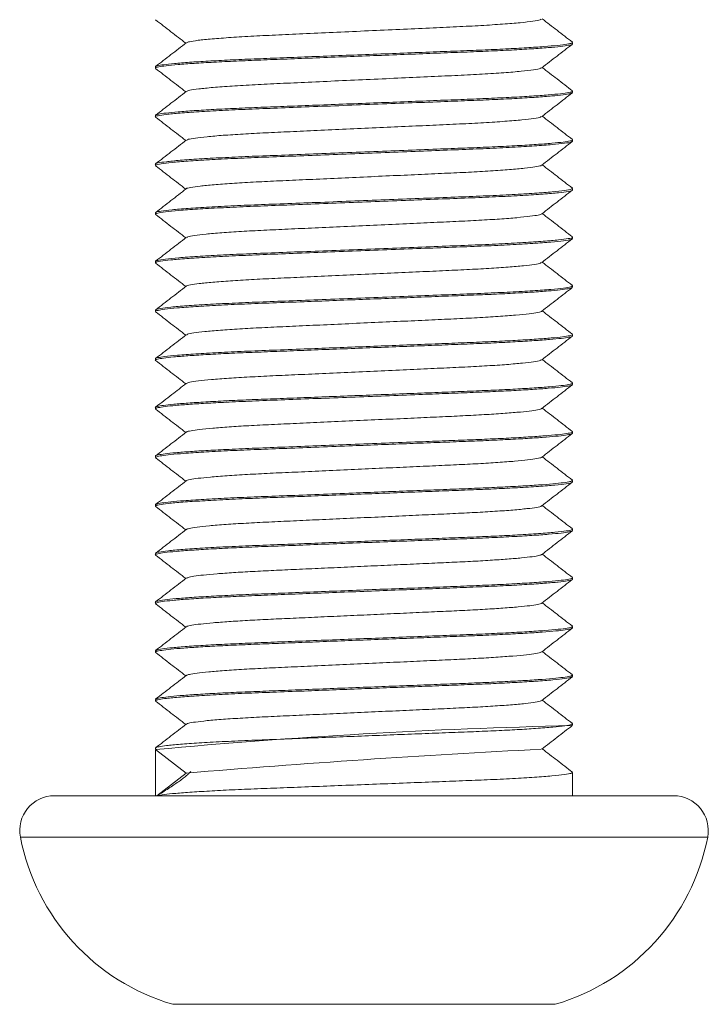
# Model space of a CAD drawing. Header units: millimetres. Extents: x 0 to 210, y 0 to 297.
# Tile 2 of 8: x 61 to 81, y 116 to 145. Entities that reach past the tile are written whole.
import ezdxf

# ---------------------------------------------------------------- set-up
doc = ezdxf.new("R2010")
doc.units = ezdxf.units.MM

msp = doc.modelspace()

# ---------------------------------------------------------------- linework, layer by layer
at = {"color": 7, "linetype": 'Continuous', "lineweight": 15}
for p, q in [((77.364, 143.997), (77.364, 144.037)), ((65.364, 143.337), (65.364, 143.297)), ((77.364, 142.597), (77.364, 142.637)), ((65.364, 141.937), (65.364, 141.897)), ((77.364, 141.197), (77.364, 141.237)), ((65.364, 140.537), (65.364, 140.497)), ((77.364, 139.797), (77.364, 139.837)), ((65.364, 139.137), (65.364, 139.097)), ((77.364, 138.397), (77.364, 138.437)), ((65.364, 137.737), (65.364, 137.697)), ((77.364, 136.997), (77.364, 137.037)), ((65.364, 136.337), (65.364, 136.297)), ((77.364, 135.597), (77.364, 135.637)), ((65.364, 134.937), (65.364, 134.897)), ((77.364, 134.197), (77.364, 134.237)), ((65.364, 133.537), (65.364, 133.497)), ((77.364, 132.797), (77.364, 132.837)), ((65.364, 132.137), (65.364, 132.097)), ((77.364, 131.397), (77.364, 131.437)), ((65.364, 130.737), (65.364, 130.697)), ((77.364, 129.997), (77.364, 130.037)), ((65.364, 129.337), (65.364, 129.297)), ((77.364, 128.597), (77.364, 128.637)), ((65.364, 127.937), (65.364, 127.897)), ((77.364, 127.197), (77.364, 127.237)), ((65.364, 126.537), (65.364, 126.497)), ((77.364, 125.797), (77.364, 125.837)), ((65.364, 125.137), (65.364, 125.097)), ((77.364, 124.397), (77.364, 124.437)), ((65.364, 123.737), (65.364, 123.719)), ((65.364, 123.697), (66.244, 123.017)), ((65.364, 122.367), (65.364, 123.697)), ((66.244, 123.017), (65.403, 122.367)), ((77.364, 122.367), (77.364, 123.037)), ((62.46, 122.367), (71.364, 122.367)), ((71.364, 122.367), (80.268, 122.367)), ((76.864, 116.367), (65.864, 116.367))]:
    msp.add_line(p, q, dxfattribs=at)
at = {"color": 8, "linetype": 'Continuous', "lineweight": 15}
for p, q in [((71.364, 121.177), (61.478, 121.177)), ((81.249, 121.177), (71.364, 121.177))]:
    msp.add_line(p, q, dxfattribs=at)
at = {"color": 7, "linetype": 'Continuous', "lineweight": 15}
for centre, radius, start, end in [((81.438, -51.255), 175.689, 91.33748, 95.24955), ((92.262, -187.329), 311.435, 92.90845, 94.79223), ((62.46, 121.367), 1, 90, 190.9806), ((80.268, 121.367), 1, 349.0194, 90), ((67.614, 122.367), 6.25, 190.9806, 253.7398), ((75.114, 122.367), 6.25, 286.2602, 349.0194)]:
    msp.add_arc(centre, radius, start, end, dxfattribs=at)
for points, knots in [([(65.37, 144.688), (65.517, 144.574), (65.806, 144.351), (66.095, 144.127), (66.237, 144.017)], [0, 0, 0, 0, 0.508292, 1, 1, 1, 1]), ([(76.459, 144.706), (76.453, 144.7), (76.435, 144.681), (76.239, 144.647), (75.881, 144.606), (75.374, 144.565), (74.752, 144.525), (74.039, 144.488), (73.251, 144.453), (72.395, 144.414), (71.492, 144.373), (70.584, 144.332), (69.711, 144.292), (68.903, 144.255), (68.168, 144.22), (67.519, 144.181), (66.976, 144.14), (66.574, 144.099), (66.323, 144.061), (66.28, 144.038), (66.261, 144.028)], [0, 0, 0, 0, 0.031404, 0.088911, 0.147447, 0.206105, 0.263966, 0.320184, 0.37587, 0.433362, 0.491893, 0.550554, 0.608427, 0.664664, 0.720336, 0.777814, 0.836339, 0.895004, 0.952888, 1, 1, 1, 1]), ([(77.357, 144.047), (77.211, 144.16), (76.922, 144.384), (76.633, 144.607), (76.491, 144.717)], [0, 0, 0, 0, 0.508339, 1, 1, 1, 1]), ([(77.35, 144.037), (77.351, 144.031), (77.352, 144.015), (77.215, 143.987), (76.952, 143.954), (76.56, 143.919), (76.055, 143.885), (75.455, 143.851), (74.781, 143.82), (74.045, 143.792), (73.249, 143.761), (72.399, 143.727), (71.515, 143.693), (70.626, 143.659), (69.761, 143.625), (68.945, 143.593), (68.189, 143.564), (67.493, 143.534), (66.866, 143.501), (66.326, 143.467), (65.894, 143.432), (65.587, 143.399), (65.398, 143.366), (65.375, 143.347), (65.365, 143.337)], [0, 0, 0, 0, 0.0289304, 0.0746943, 0.1214353, 0.1686696, 0.2158819, 0.2625584, 0.3082194, 0.3527597, 0.3982605, 0.4448338, 0.4920062, 0.5392665, 0.5860978, 0.6320105, 0.6766554, 0.7218749, 0.7682591, 0.8153467, 0.8626319, 0.909596, 0.9557411, 1, 1, 1, 1]), ([(77.355, 143.988), (77.355, 143.987), (77.361, 143.977), (77.26, 143.956), (77.038, 143.923), (76.676, 143.888), (76.201, 143.854), (75.624, 143.82), (74.968, 143.788), (74.248, 143.759), (73.468, 143.729), (72.631, 143.696), (71.753, 143.662), (70.862, 143.628), (69.988, 143.594), (69.158, 143.561), (68.385, 143.532), (67.673, 143.502), (67.026, 143.47), (66.461, 143.436), (65.999, 143.402), (65.654, 143.367), (65.445, 143.335), (65.355, 143.312), (65.372, 143.3), (65.375, 143.297)], [0, 0, 0, 0, 0.002187, 0.048295, 0.095517, 0.143376, 0.191353, 0.238924, 0.285589, 0.330953, 0.376771, 0.423795, 0.471561, 0.519558, 0.567257, 0.614153, 0.659788, 0.705301, 0.752107, 0.799758, 0.847749, 0.895555, 0.942661, 0.988597, 1, 1, 1, 1]), ([(66.251, 144.028), (66.104, 143.915), (65.811, 143.687), (65.517, 143.46), (65.37, 143.347)], [0, 0, 0, 0, 0.49997, 1, 1, 1, 1]), ([(76.476, 143.306), (76.623, 143.42), (76.917, 143.647), (77.21, 143.874), (77.357, 143.988)], [0, 0, 0, 0, 0.49997, 1, 1, 1, 1]), ([(65.37, 143.288), (65.517, 143.174), (65.806, 142.951), (66.095, 142.727), (66.237, 142.617)], [0, 0, 0, 0, 0.508071, 1, 1, 1, 1]), ([(76.458, 143.306), (76.454, 143.3), (76.441, 143.282), (76.254, 143.249), (75.906, 143.208), (75.406, 143.167), (74.789, 143.127), (74.081, 143.09), (73.297, 143.056), (72.445, 143.016), (71.544, 142.975), (70.634, 142.934), (69.759, 142.894), (68.947, 142.857), (68.207, 142.823), (67.553, 142.783), (67.003, 142.743), (66.592, 142.701), (66.329, 142.662), (66.28, 142.639), (66.257, 142.628)], [0, 0, 0, 0, 0.027667, 0.085087, 0.143586, 0.202258, 0.260185, 0.316512, 0.372116, 0.429521, 0.488014, 0.546689, 0.604626, 0.660973, 0.716564, 0.773955, 0.832441, 0.891119, 0.949068, 1, 1, 1, 1]), ([(77.359, 142.646), (77.212, 142.759), (76.922, 142.983), (76.633, 143.207), (76.491, 143.317)], [0, 0, 0, 0, 0.507636, 1, 1, 1, 1]), ([(77.349, 142.588), (77.336, 142.58), (77.305, 142.562), (77.108, 142.532), (76.785, 142.498), (76.338, 142.463), (75.787, 142.429), (75.15, 142.396), (74.446, 142.367), (73.65, 142.336), (72.753, 142.301), (71.768, 142.263), (70.767, 142.224), (69.79, 142.186), (68.874, 142.15), (68.03, 142.118), (67.267, 142.083), (66.597, 142.046), (66.053, 142.007), (65.652, 141.968), (65.43, 141.931), (65.34, 141.909), (65.365, 141.897), (65.365, 141.897)], [0, 0, 0, 0, 0.0370715, 0.0839862, 0.1316694, 0.1796119, 0.2272878, 0.2741882, 0.3198529, 0.3652419, 0.4178284, 0.4714386, 0.5253508, 0.5788183, 0.6311308, 0.6819894, 0.7339645, 0.7872389, 0.8411175, 0.8948567, 0.9477239, 0.9990563, 1, 1, 1, 1]), ([(77.35, 142.637), (77.354, 142.634), (77.367, 142.62), (77.263, 142.596), (77.037, 142.563), (76.676, 142.528), (76.201, 142.494), (75.624, 142.46), (74.968, 142.428), (74.248, 142.399), (73.468, 142.369), (72.631, 142.336), (71.753, 142.302), (70.862, 142.268), (69.988, 142.234), (69.158, 142.201), (68.385, 142.172), (67.673, 142.142), (67.026, 142.11), (66.461, 142.076), (65.999, 142.042), (65.654, 142.007), (65.445, 141.975), (65.355, 141.952), (65.372, 141.94), (65.375, 141.937)], [0, 0, 0, 0, 0.016897, 0.062325, 0.108851, 0.156004, 0.203274, 0.250143, 0.296121, 0.340816, 0.385958, 0.43229, 0.479351, 0.52664, 0.573637, 0.619841, 0.664803, 0.709645, 0.755761, 0.802709, 0.849993, 0.897094, 0.943506, 0.988765, 1, 1, 1, 1]), ([(66.251, 142.628), (66.104, 142.514), (65.81, 142.287), (65.517, 142.06), (65.37, 141.946)], [0, 0, 0, 0, 0.499972, 1, 1, 1, 1]), ([(76.477, 141.907), (76.624, 142.021), (76.918, 142.248), (77.212, 142.475), (77.358, 142.589)], [0, 0, 0, 0, 0.49997, 1, 1, 1, 1]), ([(77.357, 141.247), (77.211, 141.36), (76.922, 141.584), (76.633, 141.807), (76.491, 141.917)], [0, 0, 0, 0, 0.5082997, 1, 1, 1, 1]), ([(65.37, 141.888), (65.517, 141.774), (65.806, 141.551), (66.095, 141.327), (66.237, 141.217)], [0, 0, 0, 0, 0.508223, 1, 1, 1, 1]), ([(76.459, 141.907), (76.456, 141.901), (76.447, 141.884), (76.269, 141.852), (75.93, 141.811), (75.437, 141.769), (74.827, 141.729), (74.123, 141.692), (73.36, 141.658), (72.549, 141.621), (71.709, 141.583), (70.855, 141.544), (70.021, 141.506), (69.239, 141.47), (68.519, 141.438), (67.867, 141.403), (67.297, 141.366), (66.831, 141.327), (66.496, 141.288), (66.301, 141.255), (66.276, 141.236), (66.265, 141.229)], [0, 0, 0, 0, 0.0258035, 0.0830976, 0.1415184, 0.2001655, 0.2581175, 0.3145168, 0.3700147, 0.4236802, 0.4783916, 0.5334115, 0.5879772, 0.6413628, 0.6932633, 0.7463043, 0.8006725, 0.8556582, 0.9105013, 0.9644537, 1, 1, 1, 1]), ([(77.358, 141.237), (77.36, 141.236), (77.379, 141.225), (77.301, 141.204), (77.112, 141.172), (76.784, 141.138), (76.339, 141.103), (75.787, 141.069), (75.15, 141.036), (74.446, 141.007), (73.65, 140.976), (72.753, 140.941), (71.768, 140.903), (70.767, 140.864), (69.79, 140.826), (68.874, 140.79), (68.03, 140.758), (67.267, 140.723), (66.597, 140.686), (66.053, 140.647), (65.652, 140.608), (65.43, 140.571), (65.34, 140.549), (65.365, 140.537), (65.365, 140.537)], [0, 0, 0, 0, 0.0049789, 0.0500483, 0.0963307, 0.1433713, 0.1906677, 0.2377011, 0.2839694, 0.3290188, 0.3737961, 0.4256739, 0.4785617, 0.5317473, 0.5844943, 0.6361018, 0.686275, 0.7375497, 0.7901061, 0.8432587, 0.8962736, 0.9484284, 0.999069, 1, 1, 1, 1]), ([(66.251, 141.228), (66.104, 141.115), (65.811, 140.887), (65.517, 140.66), (65.37, 140.547)], [0, 0, 0, 0, 0.499969, 1, 1, 1, 1]), ([(77.339, 141.188), (77.336, 141.183), (77.327, 141.166), (77.146, 141.136), (76.798, 141.098), (76.289, 141.059), (75.65, 141.021), (74.91, 140.985), (74.087, 140.953), (73.19, 140.918), (72.226, 140.881), (71.227, 140.842), (70.234, 140.803), (69.287, 140.766), (68.409, 140.733), (67.607, 140.7), (66.892, 140.663), (66.287, 140.625), (65.817, 140.586), (65.513, 140.548), (65.367, 140.519), (65.379, 140.502), (65.382, 140.497)], [0, 0, 0, 0, 0.023443, 0.076033, 0.129682, 0.183672, 0.237253, 0.289711, 0.340664, 0.392629, 0.445928, 0.499868, 0.553706, 0.606706, 0.6582, 0.70945, 0.762281, 0.816046, 0.870017, 0.923447, 0.975633, 1, 1, 1, 1]), ([(76.476, 140.506), (76.623, 140.62), (76.917, 140.847), (77.211, 141.074), (77.357, 141.188)], [0, 0, 0, 0, 0.499969, 1, 1, 1, 1]), ([(76.461, 140.506), (76.459, 140.501), (76.451, 140.486), (76.297, 140.456), (76.001, 140.418), (75.566, 140.379), (75.022, 140.341), (74.39, 140.305), (73.688, 140.273), (72.922, 140.238), (72.1, 140.201), (71.247, 140.162), (70.4, 140.123), (69.591, 140.086), (68.842, 140.053), (68.158, 140.02), (67.548, 139.983), (67.032, 139.945), (66.63, 139.906), (66.374, 139.868), (66.254, 139.842), (66.258, 139.829), (66.259, 139.828)], [0, 0, 0, 0, 0.021301, 0.074898, 0.129576, 0.184601, 0.23921, 0.292673, 0.344601, 0.397561, 0.451881, 0.506856, 0.561727, 0.615744, 0.668223, 0.720454, 0.774297, 0.829094, 0.8841, 0.938554, 0.99174, 1, 1, 1, 1]), ([(77.358, 139.847), (77.211, 139.96), (76.922, 140.184), (76.633, 140.407), (76.491, 140.517)], [0, 0, 0, 0, 0.508195, 1, 1, 1, 1]), ([(65.37, 140.488), (65.517, 140.374), (65.806, 140.151), (66.095, 139.927), (66.237, 139.817)], [0, 0, 0, 0, 0.508264, 1, 1, 1, 1]), ([(77.357, 139.788), (77.357, 139.788), (77.368, 139.777), (77.249, 139.753), (76.983, 139.716), (76.54, 139.677), (75.959, 139.639), (75.262, 139.601), (74.475, 139.568), (73.611, 139.535), (72.676, 139.498), (71.689, 139.46), (70.688, 139.421), (69.715, 139.383), (68.804, 139.348), (67.966, 139.316), (67.209, 139.28), (66.549, 139.242), (66.015, 139.204), (65.633, 139.165), (65.403, 139.129), (65.379, 139.108), (65.368, 139.097)], [0, 0, 0, 0, 0.000572, 0.052413, 0.105618, 0.1595, 0.213318, 0.266335, 0.317878, 0.369012, 0.421736, 0.475429, 0.529364, 0.582796, 0.635018, 0.685886, 0.738018, 0.791398, 0.845325, 0.899052, 0.95185, 1, 1, 1, 1]), ([(66.25, 139.828), (66.103, 139.714), (65.81, 139.487), (65.516, 139.26), (65.369, 139.146)], [0, 0, 0, 0, 0.49997, 1, 1, 1, 1]), ([(77.35, 139.837), (77.347, 139.829), (77.341, 139.81), (77.148, 139.776), (76.797, 139.738), (76.289, 139.699), (75.65, 139.661), (74.91, 139.625), (74.087, 139.593), (73.19, 139.558), (72.226, 139.521), (71.227, 139.482), (70.234, 139.443), (69.287, 139.406), (68.409, 139.373), (67.607, 139.34), (66.892, 139.303), (66.287, 139.265), (65.817, 139.226), (65.513, 139.188), (65.367, 139.159), (65.379, 139.142), (65.382, 139.137)], [0, 0, 0, 0, 0.037861, 0.089674, 0.142532, 0.195724, 0.248514, 0.300197, 0.350399, 0.401596, 0.454108, 0.507252, 0.560295, 0.612513, 0.663247, 0.71374, 0.765791, 0.818762, 0.871936, 0.924577, 0.975993, 1, 1, 1, 1]), ([(76.477, 139.107), (76.624, 139.22), (76.917, 139.447), (77.211, 139.675), (77.358, 139.788)], [0, 0, 0, 0, 0.4999721, 1, 1, 1, 1]), ([(65.369, 139.089), (65.516, 138.975), (65.805, 138.751), (66.095, 138.527), (66.237, 138.417)], [0, 0, 0, 0, 0.507605, 1, 1, 1, 1]), ([(76.475, 139.107), (76.45, 139.096), (76.4, 139.073), (76.154, 139.036), (75.782, 138.997), (75.285, 138.959), (74.69, 138.921), (74.019, 138.888), (73.281, 138.855), (72.484, 138.818), (71.641, 138.78), (70.787, 138.741), (69.956, 138.703), (69.179, 138.668), (68.464, 138.636), (67.819, 138.6), (67.256, 138.562), (66.799, 138.524), (66.475, 138.485), (66.294, 138.453), (66.274, 138.435), (66.267, 138.429)], [0, 0, 0, 0, 0.0510421, 0.1053271, 0.1603041, 0.2152152, 0.2693079, 0.3218953, 0.3740656, 0.4278589, 0.482642, 0.5376729, 0.5921892, 0.6454705, 0.6973685, 0.750558, 0.8050218, 0.8600435, 0.9148617, 0.9687314, 1, 1, 1, 1]), ([(77.358, 138.446), (77.211, 138.56), (76.922, 138.784), (76.633, 139.007), (76.491, 139.117)], [0, 0, 0, 0, 0.508083, 1, 1, 1, 1]), ([(77.348, 138.437), (77.353, 138.434), (77.373, 138.42), (77.254, 138.393), (76.982, 138.356), (76.54, 138.317), (75.959, 138.279), (75.262, 138.241), (74.475, 138.208), (73.611, 138.175), (72.676, 138.138), (71.689, 138.1), (70.688, 138.061), (69.715, 138.023), (68.804, 137.988), (67.966, 137.956), (67.209, 137.92), (66.549, 137.882), (66.015, 137.844), (65.633, 137.805), (65.403, 137.769), (65.379, 137.748), (65.368, 137.737)], [0, 0, 0, 0, 0.014531, 0.065647, 0.118109, 0.171239, 0.224306, 0.276582, 0.327405, 0.377825, 0.429813, 0.482755, 0.535937, 0.588623, 0.640116, 0.690273, 0.741677, 0.794312, 0.847485, 0.900462, 0.952523, 1, 1, 1, 1]), ([(66.251, 138.428), (66.105, 138.315), (65.811, 138.088), (65.517, 137.86), (65.37, 137.747)], [0, 0, 0, 0, 0.49997, 1, 1, 1, 1]), ([(77.339, 138.388), (77.334, 138.382), (77.319, 138.365), (77.124, 138.333), (76.763, 138.295), (76.242, 138.256), (75.595, 138.218), (74.847, 138.183), (74.018, 138.15), (73.115, 138.115), (72.147, 138.078), (71.147, 138.039), (70.156, 138), (69.214, 137.964), (68.342, 137.93), (67.547, 137.897), (66.839, 137.86), (66.244, 137.821), (65.786, 137.783), (65.495, 137.745), (65.361, 137.717), (65.377, 137.701), (65.382, 137.697)], [0, 0, 0, 0, 0.027648, 0.080344, 0.134045, 0.188026, 0.241539, 0.293876, 0.344791, 0.396883, 0.450256, 0.504212, 0.558006, 0.610907, 0.662252, 0.713638, 0.766565, 0.820371, 0.874323, 0.927675, 0.979731, 1, 1, 1, 1]), ([(76.476, 137.706), (76.623, 137.82), (76.917, 138.047), (77.211, 138.274), (77.357, 138.388)], [0, 0, 0, 0, 0.49997, 1, 1, 1, 1]), ([(65.37, 137.688), (65.517, 137.574), (65.806, 137.351), (66.095, 137.127), (66.237, 137.017)], [0, 0, 0, 0, 0.508343, 1, 1, 1, 1]), ([(76.46, 137.706), (76.456, 137.701), (76.444, 137.684), (76.279, 137.653), (75.971, 137.615), (75.527, 137.576), (74.974, 137.538), (74.336, 137.503), (73.629, 137.47), (72.858, 137.435), (72.032, 137.398), (71.179, 137.359), (70.333, 137.32), (69.529, 137.284), (68.785, 137.25), (68.107, 137.217), (67.503, 137.18), (66.995, 137.141), (66.603, 137.103), (66.36, 137.065), (66.248, 137.041), (66.254, 137.029), (66.255, 137.028)], [0, 0, 0, 0, 0.025644, 0.079392, 0.134166, 0.189225, 0.243808, 0.297189, 0.349119, 0.402249, 0.456688, 0.511723, 0.566592, 0.620549, 0.672918, 0.725328, 0.779312, 0.834193, 0.889222, 0.94364, 0.996735, 1, 1, 1, 1]), ([(77.357, 137.047), (77.211, 137.16), (76.922, 137.384), (76.633, 137.607), (76.491, 137.717)], [0, 0, 0, 0, 0.508296, 1, 1, 1, 1]), ([(77.351, 136.987), (77.332, 136.978), (77.292, 136.96), (77.088, 136.929), (76.769, 136.896), (76.337, 136.863), (75.806, 136.83), (75.196, 136.799), (74.523, 136.77), (73.794, 136.742), (73.01, 136.711), (72.178, 136.679), (71.322, 136.646), (70.467, 136.612), (69.595, 136.578), (68.734, 136.545), (67.903, 136.513), (67.153, 136.477), (66.501, 136.439), (65.979, 136.4), (65.622, 136.364), (65.429, 136.331), (65.352, 136.31), (65.369, 136.299), (65.371, 136.297)], [0, 0, 0, 0, 0.039819, 0.085251, 0.131366, 0.177705, 0.223795, 0.269177, 0.313436, 0.357176, 0.402129, 0.447973, 0.494264, 0.540532, 0.586308, 0.638493, 0.689449, 0.741793, 0.795333, 0.849361, 0.903131, 0.948473, 0.992674, 1, 1, 1, 1]), ([(66.251, 137.028), (66.104, 136.914), (65.81, 136.687), (65.517, 136.46), (65.37, 136.346)], [0, 0, 0, 0, 0.49997, 1, 1, 1, 1]), ([(77.353, 137.037), (77.348, 137.028), (77.334, 137.008), (77.126, 136.973), (76.762, 136.935), (76.242, 136.896), (75.595, 136.858), (74.847, 136.823), (74.018, 136.79), (73.115, 136.755), (72.147, 136.718), (71.147, 136.679), (70.156, 136.64), (69.214, 136.604), (68.342, 136.57), (67.547, 136.537), (66.839, 136.5), (66.244, 136.461), (65.786, 136.423), (65.495, 136.385), (65.361, 136.357), (65.377, 136.341), (65.382, 136.337)], [0, 0, 0, 0, 0.041943, 0.093864, 0.146775, 0.199962, 0.252689, 0.304257, 0.354423, 0.405749, 0.458337, 0.511501, 0.564504, 0.616627, 0.667217, 0.717848, 0.769997, 0.823012, 0.87617, 0.928738, 0.980029, 1, 1, 1, 1]), ([(76.476, 136.306), (76.622, 136.419), (76.916, 136.646), (77.21, 136.873), (77.356, 136.987)], [0, 0, 0, 0, 0.499976, 1, 1, 1, 1]), ([(65.369, 136.288), (65.516, 136.175), (65.805, 135.951), (66.095, 135.727), (66.237, 135.617)], [0, 0, 0, 0, 0.507816, 1, 1, 1, 1]), ([(76.475, 136.306), (76.475, 136.306), (76.481, 136.294), (76.372, 136.27), (76.134, 136.233), (75.745, 136.194), (75.241, 136.156), (74.639, 136.119), (73.962, 136.085), (73.22, 136.052), (72.418, 136.015), (71.573, 135.977), (70.719, 135.938), (69.892, 135.9), (69.12, 135.865), (68.41, 135.833), (67.77, 135.797), (67.215, 135.759), (66.767, 135.72), (66.455, 135.682), (66.286, 135.651), (66.272, 135.634), (66.267, 135.628)], [0, 0, 0, 0, 0.0009717, 0.0540525, 0.108476, 0.163533, 0.2184628, 0.2725153, 0.3250104, 0.3773615, 0.4313154, 0.4862031, 0.5412777, 0.5957774, 0.6489868, 0.7009419, 0.7543127, 0.8089048, 0.8639955, 0.9188215, 0.972641, 1, 1, 1, 1]), ([(77.358, 135.646), (77.211, 135.76), (76.922, 135.983), (76.633, 136.207), (76.491, 136.317)], [0, 0, 0, 0, 0.507832, 1, 1, 1, 1]), ([(77.355, 135.588), (77.355, 135.587), (77.36, 135.577), (77.265, 135.557), (77.057, 135.525), (76.718, 135.492), (76.273, 135.459), (75.731, 135.426), (75.112, 135.395), (74.432, 135.366), (73.695, 135.338), (72.904, 135.307), (72.068, 135.275), (71.21, 135.241), (70.358, 135.208), (69.535, 135.176), (68.763, 135.146), (68.047, 135.119), (67.388, 135.089), (66.793, 135.057), (66.283, 135.024), (65.876, 134.991), (65.579, 134.958), (65.414, 134.927), (65.347, 134.907), (65.365, 134.898), (65.366, 134.897)], [0, 0, 0, 0, 0.0025497, 0.0469778, 0.0924558, 0.1385585, 0.1848235, 0.2307788, 0.2759711, 0.3199912, 0.3637936, 0.4088193, 0.4546792, 0.5009255, 0.5470873, 0.5926989, 0.637327, 0.6808928, 0.7253744, 0.7708886, 0.817008, 0.8632694, 0.9092008, 0.9543504, 0.9983115, 1, 1, 1, 1]), ([(77.353, 135.637), (77.356, 135.635), (77.372, 135.623), (77.287, 135.601), (77.091, 135.569), (76.769, 135.536), (76.337, 135.503), (75.806, 135.47), (75.196, 135.439), (74.523, 135.41), (73.794, 135.382), (73.01, 135.351), (72.178, 135.319), (71.322, 135.286), (70.467, 135.252), (69.595, 135.218), (68.734, 135.185), (67.903, 135.153), (67.153, 135.117), (66.501, 135.079), (65.979, 135.04), (65.622, 135.004), (65.429, 134.971), (65.352, 134.95), (65.369, 134.939), (65.371, 134.937)], [0, 0, 0, 0, 0.011372, 0.054999, 0.099713, 0.145099, 0.190705, 0.236067, 0.280732, 0.324291, 0.367339, 0.411582, 0.456701, 0.502259, 0.547796, 0.592848, 0.644208, 0.694359, 0.745875, 0.798569, 0.851743, 0.904662, 0.949287, 0.99279, 1, 1, 1, 1]), ([(66.251, 135.628), (66.104, 135.515), (65.811, 135.287), (65.517, 135.06), (65.37, 134.947)], [0, 0, 0, 0, 0.499971, 1, 1, 1, 1]), ([(76.477, 134.906), (76.623, 135.02), (76.917, 135.247), (77.211, 135.474), (77.358, 135.588)], [0, 0, 0, 0, 0.49997, 1, 1, 1, 1]), ([(65.37, 134.888), (65.517, 134.774), (65.806, 134.551), (66.095, 134.327), (66.237, 134.217)], [0, 0, 0, 0, 0.50832, 1, 1, 1, 1]), ([(76.461, 134.906), (76.455, 134.9), (76.437, 134.882), (76.26, 134.85), (75.94, 134.812), (75.486, 134.773), (74.926, 134.735), (74.282, 134.7), (73.569, 134.668), (72.794, 134.632), (71.965, 134.595), (71.111, 134.556), (70.267, 134.517), (69.468, 134.481), (68.729, 134.448), (68.056, 134.414), (67.458, 134.377), (66.958, 134.338), (66.582, 134.3), (66.332, 134.262), (66.279, 134.239), (66.253, 134.228)], [0, 0, 0, 0, 0.030088, 0.083947, 0.138774, 0.193827, 0.248343, 0.301603, 0.353524, 0.406786, 0.461303, 0.516356, 0.571183, 0.625039, 0.677277, 0.729838, 0.783923, 0.838847, 0.893859, 0.9482, 1, 1, 1, 1]), ([(77.357, 134.247), (77.21, 134.36), (76.922, 134.584), (76.633, 134.807), (76.491, 134.917)], [0, 0, 0, 0, 0.508344, 1, 1, 1, 1]), ([(77.351, 134.237), (77.354, 134.234), (77.366, 134.221), (77.268, 134.197), (77.056, 134.165), (76.719, 134.132), (76.273, 134.099), (75.731, 134.066), (75.112, 134.035), (74.432, 134.006), (73.695, 133.978), (72.904, 133.947), (72.068, 133.915), (71.21, 133.881), (70.358, 133.848), (69.535, 133.816), (68.763, 133.786), (68.047, 133.759), (67.388, 133.729), (66.793, 133.697), (66.283, 133.664), (65.876, 133.631), (65.579, 133.598), (65.414, 133.567), (65.347, 133.547), (65.365, 133.538), (65.366, 133.537)], [0, 0, 0, 0, 0.016965, 0.060751, 0.1055718, 0.1510081, 0.1966045, 0.2418957, 0.2864348, 0.3298188, 0.3729881, 0.4173631, 0.4625602, 0.5081381, 0.5536328, 0.5985852, 0.6425684, 0.6855045, 0.7293433, 0.7741998, 0.8196527, 0.8652454, 0.9105131, 0.9550101, 0.9983359, 1, 1, 1, 1]), ([(77.349, 134.188), (77.35, 134.186), (77.351, 134.175), (77.246, 134.153), (77.026, 134.122), (76.681, 134.089), (76.232, 134.056), (75.693, 134.024), (75.085, 133.994), (74.424, 133.966), (73.711, 133.939), (72.895, 133.907), (71.978, 133.871), (70.987, 133.833), (70.011, 133.795), (69.088, 133.759), (68.235, 133.726), (67.496, 133.694), (66.868, 133.661), (66.352, 133.629), (65.933, 133.596), (65.622, 133.563), (65.436, 133.532), (65.356, 133.511), (65.371, 133.499), (65.374, 133.497)], [0, 0, 0, 0, 0.007999, 0.052051, 0.097083, 0.142677, 0.188388, 0.233759, 0.277569, 0.320262, 0.362766, 0.406431, 0.459413, 0.512845, 0.566001, 0.618178, 0.668791, 0.719876, 0.764746, 0.810264, 0.855988, 0.901461, 0.946243, 0.989165, 1, 1, 1, 1]), ([(66.251, 134.228), (66.113, 134.121), (65.82, 133.894), (65.526, 133.667), (65.37, 133.547)], [0, 0, 0, 0, 0.470065, 1, 1, 1, 1]), ([(76.476, 133.506), (76.623, 133.62), (76.917, 133.847), (77.211, 134.074), (77.357, 134.188)], [0, 0, 0, 0, 0.49997, 1, 1, 1, 1]), ([(65.37, 133.488), (65.517, 133.374), (65.806, 133.151), (66.095, 132.927), (66.237, 132.817)], [0, 0, 0, 0, 0.508144, 1, 1, 1, 1]), ([(76.47, 133.506), (76.471, 133.505), (76.475, 133.493), (76.367, 133.47), (76.14, 133.434), (75.781, 133.397), (75.316, 133.361), (74.76, 133.326), (74.137, 133.293), (73.453, 133.263), (72.701, 133.228), (71.888, 133.191), (71.043, 133.153), (70.21, 133.115), (69.422, 133.079), (68.694, 133.046), (68.041, 133.013), (67.469, 132.978), (66.993, 132.941), (66.621, 132.904), (66.379, 132.869), (66.261, 132.843), (66.261, 132.831), (66.261, 132.828)], [0, 0, 0, 0, 0.005574, 0.055784, 0.107179, 0.159159, 0.211084, 0.262317, 0.31227, 0.361366, 0.41188, 0.465922, 0.520422, 0.574641, 0.62786, 0.679482, 0.731586, 0.782706, 0.834586, 0.886592, 0.938081, 0.988448, 1, 1, 1, 1]), ([(77.358, 132.846), (77.211, 132.96), (76.922, 133.184), (76.633, 133.407), (76.491, 133.517)], [0, 0, 0, 0, 0.508005, 1, 1, 1, 1]), ([(77.35, 132.837), (77.353, 132.832), (77.359, 132.818), (77.249, 132.793), (77.025, 132.762), (76.681, 132.729), (76.232, 132.696), (75.693, 132.664), (75.085, 132.634), (74.424, 132.606), (73.711, 132.579), (72.895, 132.547), (71.978, 132.511), (70.987, 132.473), (70.011, 132.435), (69.088, 132.399), (68.235, 132.366), (67.496, 132.334), (66.868, 132.301), (66.352, 132.269), (65.933, 132.236), (65.622, 132.203), (65.436, 132.172), (65.356, 132.151), (65.371, 132.139), (65.374, 132.137)], [0, 0, 0, 0, 0.022586, 0.065991, 0.11036, 0.155284, 0.200323, 0.245026, 0.288193, 0.330258, 0.372137, 0.41516, 0.467363, 0.520009, 0.572383, 0.623793, 0.673661, 0.723995, 0.768205, 0.813054, 0.858106, 0.90291, 0.947033, 0.989324, 1, 1, 1, 1]), ([(66.251, 132.828), (66.104, 132.714), (65.81, 132.487), (65.517, 132.26), (65.37, 132.146)], [0, 0, 0, 0, 0.499972, 1, 1, 1, 1]), ([(77.345, 132.788), (77.339, 132.782), (77.323, 132.767), (77.171, 132.74), (76.899, 132.708), (76.509, 132.675), (76.02, 132.643), (75.446, 132.611), (74.805, 132.581), (74.112, 132.554), (73.37, 132.525), (72.583, 132.495), (71.761, 132.463), (70.875, 132.428), (69.953, 132.392), (69.034, 132.356), (68.186, 132.324), (67.413, 132.29), (66.73, 132.254), (66.189, 132.217), (65.792, 132.182), (65.532, 132.15), (65.384, 132.122), (65.375, 132.105), (65.371, 132.097)], [0, 0, 0, 0, 0.02628, 0.070846, 0.116231, 0.1619, 0.207498, 0.252575, 0.296711, 0.339748, 0.382789, 0.42684, 0.471516, 0.516398, 0.569482, 0.621546, 0.672056, 0.723213, 0.775771, 0.82907, 0.874718, 0.919932, 0.964285, 1, 1, 1, 1]), ([(76.477, 132.107), (76.624, 132.22), (76.917, 132.447), (77.211, 132.675), (77.358, 132.788)], [0, 0, 0, 0, 0.499971, 1, 1, 1, 1]), ([(65.37, 132.088), (65.517, 131.974), (65.806, 131.751), (66.095, 131.527), (66.237, 131.417)], [0, 0, 0, 0, 0.508276, 1, 1, 1, 1]), ([(76.468, 132.107), (76.468, 132.105), (76.471, 132.092), (76.349, 132.066), (76.097, 132.029), (75.714, 131.992), (75.233, 131.955), (74.666, 131.92), (74.032, 131.888), (73.339, 131.857), (72.591, 131.823), (71.799, 131.787), (70.979, 131.75), (70.16, 131.712), (69.376, 131.676), (68.652, 131.644), (67.993, 131.61), (67.409, 131.574), (66.932, 131.536), (66.573, 131.499), (66.352, 131.463), (66.25, 131.44), (66.254, 131.429), (66.255, 131.428)], [0, 0, 0, 0, 0.00938, 0.062103, 0.116056, 0.168069, 0.219924, 0.270989, 0.320689, 0.369931, 0.420649, 0.472336, 0.524369, 0.578546, 0.631681, 0.683227, 0.735436, 0.789075, 0.843472, 0.895437, 0.946785, 0.996921, 1, 1, 1, 1]), ([(77.357, 131.447), (77.211, 131.56), (76.922, 131.784), (76.633, 132.007), (76.491, 132.117)], [0, 0, 0, 0, 0.508262, 1, 1, 1, 1]), ([(77.361, 131.437), (77.353, 131.429), (77.336, 131.41), (77.172, 131.381), (76.898, 131.348), (76.51, 131.315), (76.02, 131.283), (75.446, 131.251), (74.805, 131.221), (74.112, 131.194), (73.37, 131.165), (72.583, 131.135), (71.761, 131.103), (70.875, 131.068), (69.953, 131.032), (69.034, 130.996), (68.186, 130.964), (67.413, 130.93), (66.73, 130.894), (66.189, 130.857), (65.792, 130.822), (65.532, 130.79), (65.384, 130.762), (65.375, 130.745), (65.371, 130.737)], [0, 0, 0, 0, 0.040019, 0.083956, 0.128701, 0.173725, 0.21868, 0.263121, 0.306635, 0.349064, 0.391497, 0.434927, 0.478973, 0.523222, 0.575556, 0.626886, 0.676683, 0.727118, 0.778934, 0.831482, 0.876486, 0.921062, 0.964789, 1, 1, 1, 1]), ([(66.251, 131.428), (66.105, 131.315), (65.811, 131.088), (65.517, 130.86), (65.37, 130.747)], [0, 0, 0, 0, 0.499969, 1, 1, 1, 1]), ([(77.343, 131.388), (77.343, 131.385), (77.344, 131.371), (77.193, 131.343), (76.882, 131.306), (76.407, 131.267), (75.829, 131.231), (75.19, 131.198), (74.526, 131.17), (73.807, 131.142), (73.033, 131.112), (72.218, 131.08), (71.383, 131.048), (70.553, 131.016), (69.745, 130.984), (68.935, 130.953), (68.137, 130.922), (67.369, 130.888), (66.692, 130.851), (66.132, 130.813), (65.711, 130.775), (65.467, 130.74), (65.363, 130.714), (65.374, 130.701), (65.377, 130.697)], [0, 0, 0, 0, 0.014087, 0.065878, 0.118834, 0.172269, 0.225457, 0.270231, 0.313906, 0.35706, 0.401397, 0.446615, 0.491471, 0.536338, 0.580786, 0.624409, 0.674897, 0.726195, 0.778857, 0.832219, 0.885562, 0.93817, 0.98209, 1, 1, 1, 1]), ([(76.476, 130.706), (76.623, 130.82), (76.917, 131.047), (77.21, 131.274), (77.357, 131.388)], [0, 0, 0, 0, 0.499969, 1, 1, 1, 1]), ([(65.37, 130.688), (65.517, 130.574), (65.806, 130.351), (66.095, 130.127), (66.237, 130.017)], [0, 0, 0, 0, 0.5081746, 1, 1, 1, 1]), ([(76.465, 130.706), (76.465, 130.704), (76.466, 130.69), (76.338, 130.663), (76.073, 130.626), (75.667, 130.587), (75.158, 130.55), (74.57, 130.515), (73.926, 130.484), (73.224, 130.452), (72.468, 130.418), (71.671, 130.381), (70.864, 130.344), (70.075, 130.309), (69.319, 130.274), (68.61, 130.242), (67.955, 130.208), (67.377, 130.171), (66.898, 130.133), (66.543, 130.095), (66.319, 130.059), (66.275, 130.038), (66.255, 130.028)], [0, 0, 0, 0, 0.011755, 0.064561, 0.118556, 0.17304, 0.227273, 0.278148, 0.327575, 0.37704, 0.427942, 0.479716, 0.531736, 0.583357, 0.633963, 0.68544, 0.737742, 0.791437, 0.845847, 0.900238, 0.953877, 1, 1, 1, 1]), ([(77.358, 130.047), (77.211, 130.16), (76.922, 130.384), (76.633, 130.607), (76.491, 130.717)], [0, 0, 0, 0, 0.5082458, 1, 1, 1, 1]), ([(66.251, 130.028), (66.104, 129.914), (65.81, 129.687), (65.516, 129.46), (65.37, 129.346)], [0, 0, 0, 0, 0.499972, 1, 1, 1, 1]), ([(77.346, 130.037), (77.348, 130.031), (77.354, 130.014), (77.196, 129.984), (76.881, 129.946), (76.407, 129.907), (75.829, 129.871), (75.19, 129.838), (74.526, 129.81), (73.807, 129.782), (73.033, 129.752), (72.218, 129.72), (71.383, 129.688), (70.553, 129.656), (69.745, 129.624), (68.935, 129.593), (68.137, 129.562), (67.369, 129.528), (66.692, 129.491), (66.132, 129.453), (65.711, 129.415), (65.467, 129.38), (65.363, 129.354), (65.374, 129.341), (65.377, 129.337)], [0, 0, 0, 0, 0.028653, 0.079678, 0.131852, 0.184497, 0.2369, 0.281013, 0.324043, 0.366559, 0.410241, 0.454791, 0.498984, 0.543188, 0.586979, 0.629958, 0.6797, 0.73024, 0.782124, 0.834698, 0.887253, 0.939083, 0.982355, 1, 1, 1, 1]), ([(77.358, 129.988), (77.334, 129.978), (77.285, 129.958), (77.049, 129.924), (76.694, 129.89), (76.215, 129.855), (75.632, 129.821), (74.969, 129.788), (74.24, 129.759), (73.449, 129.728), (72.599, 129.695), (71.709, 129.661), (70.808, 129.626), (69.925, 129.591), (69.089, 129.559), (68.312, 129.529), (67.597, 129.499), (66.951, 129.466), (66.391, 129.432), (65.94, 129.397), (65.609, 129.362), (65.422, 129.329), (65.346, 129.308), (65.366, 129.298), (65.368, 129.297)], [0, 0, 0, 0, 0.046309, 0.09402, 0.142408, 0.190938, 0.239067, 0.286275, 0.332156, 0.378524, 0.426116, 0.47445, 0.522992, 0.571199, 0.618545, 0.664569, 0.710756, 0.758224, 0.806494, 0.855041, 0.903317, 0.950795, 0.996998, 1, 1, 1, 1]), ([(76.477, 129.307), (76.624, 129.42), (76.918, 129.648), (77.211, 129.875), (77.358, 129.988)], [0, 0, 0, 0, 0.499971, 1, 1, 1, 1]), ([(65.37, 129.288), (65.517, 129.174), (65.806, 128.951), (66.095, 128.727), (66.237, 128.617)], [0, 0, 0, 0, 0.5081424, 1, 1, 1, 1]), ([(76.474, 129.307), (76.455, 129.297), (76.413, 129.277), (76.215, 129.244), (75.912, 129.21), (75.503, 129.175), (75.006, 129.141), (74.44, 129.108), (73.818, 129.079), (73.143, 129.048), (72.418, 129.015), (71.659, 128.981), (70.889, 128.946), (70.136, 128.911), (69.422, 128.879), (68.759, 128.849), (68.149, 128.819), (67.598, 128.786), (67.12, 128.752), (66.734, 128.717), (66.458, 128.682), (66.295, 128.652), (66.272, 128.635), (66.263, 128.629)], [0, 0, 0, 0, 0.044751, 0.093429, 0.142799, 0.192315, 0.241421, 0.289585, 0.336396, 0.383702, 0.43226, 0.481574, 0.531103, 0.580287, 0.628594, 0.675549, 0.722672, 0.771102, 0.820352, 0.869885, 0.919141, 0.967581, 1, 1, 1, 1]), ([(77.357, 128.647), (77.211, 128.76), (76.922, 128.984), (76.633, 129.207), (76.491, 129.317)], [0, 0, 0, 0, 0.508289, 1, 1, 1, 1]), ([(77.351, 128.637), (77.355, 128.634), (77.371, 128.622), (77.273, 128.598), (77.053, 128.564), (76.693, 128.53), (76.215, 128.495), (75.632, 128.461), (74.969, 128.428), (74.24, 128.399), (73.449, 128.368), (72.599, 128.335), (71.709, 128.301), (70.808, 128.266), (69.925, 128.231), (69.089, 128.199), (68.312, 128.169), (67.597, 128.139), (66.951, 128.106), (66.391, 128.072), (65.94, 128.037), (65.609, 128.002), (65.422, 127.969), (65.346, 127.948), (65.366, 127.938), (65.368, 127.937)], [0, 0, 0, 0, 0.013496, 0.059398, 0.106454, 0.154178, 0.202042, 0.24951, 0.29607, 0.341322, 0.387053, 0.433992, 0.481662, 0.529539, 0.577084, 0.62378, 0.669172, 0.714726, 0.761542, 0.80915, 0.85703, 0.904644, 0.951471, 0.99704, 1, 1, 1, 1]), ([(66.251, 128.628), (66.104, 128.515), (65.811, 128.288), (65.517, 128.06), (65.37, 127.947)], [0, 0, 0, 0, 0.49997, 1, 1, 1, 1]), ([(77.346, 128.588), (77.347, 128.585), (77.347, 128.573), (77.225, 128.549), (76.97, 128.515), (76.576, 128.48), (76.069, 128.445), (75.463, 128.412), (74.781, 128.38), (74.034, 128.351), (73.228, 128.32), (72.365, 128.286), (71.469, 128.251), (70.569, 128.216), (69.696, 128.182), (68.876, 128.15), (68.115, 128.121), (67.418, 128.09), (66.792, 128.057), (66.259, 128.022), (65.839, 127.987), (65.548, 127.953), (65.385, 127.923), (65.377, 127.905), (65.373, 127.897)], [0, 0, 0, 0, 0.011072, 0.058014, 0.106002, 0.154528, 0.203051, 0.251029, 0.297956, 0.343729, 0.390511, 0.438397, 0.486886, 0.535439, 0.583512, 0.630592, 0.676408, 0.723025, 0.770801, 0.819245, 0.86782, 0.91598, 0.963207, 1, 1, 1, 1]), ([(76.476, 127.906), (76.623, 128.02), (76.917, 128.247), (77.211, 128.474), (77.357, 128.588)], [0, 0, 0, 0, 0.499969, 1, 1, 1, 1]), ([(65.37, 127.888), (65.517, 127.774), (65.806, 127.551), (66.095, 127.327), (66.237, 127.217)], [0, 0, 0, 0, 0.508317, 1, 1, 1, 1]), ([(76.469, 127.906), (76.469, 127.904), (76.469, 127.893), (76.365, 127.869), (76.148, 127.835), (75.812, 127.8), (75.379, 127.765), (74.861, 127.732), (74.28, 127.7), (73.643, 127.671), (72.954, 127.64), (72.218, 127.606), (71.453, 127.571), (70.686, 127.536), (69.941, 127.502), (69.241, 127.47), (68.592, 127.441), (67.996, 127.41), (67.462, 127.377), (67.008, 127.342), (66.649, 127.307), (66.403, 127.273), (66.275, 127.247), (66.266, 127.233), (66.264, 127.228)], [0, 0, 0, 0, 0.0086794, 0.0565674, 0.1055231, 0.155029, 0.2045315, 0.2534775, 0.3013501, 0.3480442, 0.3957693, 0.4446211, 0.494089, 0.543622, 0.5926648, 0.6406943, 0.6874327, 0.7349881, 0.7837284, 0.8331501, 0.8827052, 0.9318369, 0.9800165, 1, 1, 1, 1]), ([(77.357, 127.247), (77.211, 127.36), (76.922, 127.584), (76.633, 127.807), (76.491, 127.917)], [0, 0, 0, 0, 0.508313, 1, 1, 1, 1]), ([(66.251, 127.228), (66.104, 127.115), (65.811, 126.887), (65.517, 126.66), (65.37, 126.547)], [0, 0, 0, 0, 0.49997, 1, 1, 1, 1]), ([(77.345, 127.188), (77.339, 127.182), (77.322, 127.167), (77.169, 127.14), (76.896, 127.108), (76.506, 127.075), (76.016, 127.042), (75.441, 127.011), (74.804, 126.981), (74.115, 126.954), (73.378, 126.926), (72.591, 126.895), (71.764, 126.863), (70.919, 126.83), (70.082, 126.797), (69.282, 126.766), (68.536, 126.737), (67.843, 126.71), (67.209, 126.68), (66.642, 126.648), (66.165, 126.615), (65.789, 126.582), (65.53, 126.55), (65.384, 126.522), (65.375, 126.505), (65.372, 126.497)], [0, 0, 0, 0, 0.026607, 0.071183, 0.116475, 0.162146, 0.207741, 0.252813, 0.296942, 0.339206, 0.382235, 0.426277, 0.47095, 0.516746, 0.562302, 0.607175, 0.650958, 0.69415, 0.738517, 0.78378, 0.829411, 0.875058, 0.920267, 0.964613, 1, 1, 1, 1]), ([(77.349, 127.237), (77.351, 127.232), (77.357, 127.216), (77.227, 127.189), (76.969, 127.155), (76.577, 127.12), (76.069, 127.085), (75.463, 127.052), (74.781, 127.02), (74.034, 126.991), (73.228, 126.96), (72.365, 126.926), (71.469, 126.891), (70.569, 126.856), (69.696, 126.822), (68.876, 126.79), (68.115, 126.761), (67.418, 126.73), (66.792, 126.697), (66.259, 126.662), (65.839, 126.627), (65.548, 126.593), (65.385, 126.563), (65.377, 126.545), (65.373, 126.537)], [0, 0, 0, 0, 0.025603, 0.071855, 0.119138, 0.166951, 0.214761, 0.262034, 0.308271, 0.353372, 0.399467, 0.446649, 0.494425, 0.542265, 0.589631, 0.63602, 0.681163, 0.727094, 0.774169, 0.821901, 0.869762, 0.917214, 0.963748, 1, 1, 1, 1]), ([(76.477, 126.507), (76.624, 126.62), (76.917, 126.847), (77.211, 127.075), (77.358, 127.188)], [0, 0, 0, 0, 0.4999721, 1, 1, 1, 1]), ([(65.369, 126.489), (65.516, 126.375), (65.805, 126.151), (66.095, 125.927), (66.237, 125.817)], [0, 0, 0, 0, 0.5076341, 1, 1, 1, 1]), ([(76.463, 126.506), (76.462, 126.503), (76.459, 126.488), (76.322, 126.461), (76.055, 126.424), (75.666, 126.387), (75.174, 126.351), (74.599, 126.317), (73.958, 126.285), (73.259, 126.254), (72.505, 126.219), (71.697, 126.182), (70.864, 126.144), (70.038, 126.107), (69.263, 126.071), (68.548, 126.039), (67.899, 126.005), (67.338, 125.968), (66.881, 125.931), (66.545, 125.895), (66.324, 125.86), (66.278, 125.839), (66.255, 125.829)], [0, 0, 0, 0, 0.017209, 0.070195, 0.121841, 0.173904, 0.225736, 0.276712, 0.326262, 0.375689, 0.426578, 0.478369, 0.532906, 0.587005, 0.639961, 0.691418, 0.743917, 0.797752, 0.849762, 0.901724, 0.953, 1, 1, 1, 1]), ([(77.358, 125.846), (77.211, 125.96), (76.922, 126.183), (76.633, 126.407), (76.491, 126.517)], [0, 0, 0, 0, 0.507817, 1, 1, 1, 1]), ([(77.339, 125.788), (77.337, 125.783), (77.33, 125.767), (77.156, 125.738), (76.82, 125.7), (76.347, 125.664), (75.79, 125.629), (75.186, 125.598), (74.521, 125.57), (73.801, 125.542), (73.032, 125.512), (72.222, 125.481), (71.392, 125.448), (70.561, 125.416), (69.704, 125.383), (68.849, 125.349), (68.015, 125.318), (67.261, 125.283), (66.599, 125.246), (66.059, 125.207), (65.68, 125.171), (65.459, 125.138), (65.363, 125.114), (65.374, 125.101), (65.377, 125.097)], [0, 0, 0, 0, 0.021944, 0.073944, 0.127011, 0.180447, 0.225909, 0.27067, 0.314329, 0.357482, 0.401821, 0.446225, 0.491073, 0.535935, 0.580383, 0.63218, 0.682573, 0.734108, 0.786912, 0.840311, 0.89358, 0.938512, 0.982418, 1, 1, 1, 1]), ([(66.252, 125.829), (66.105, 125.715), (65.812, 125.488), (65.518, 125.261), (65.371, 125.147)], [0, 0, 0, 0, 0.499976, 1, 1, 1, 1]), ([(77.361, 125.837), (77.353, 125.828), (77.336, 125.81), (77.17, 125.78), (76.895, 125.748), (76.506, 125.715), (76.016, 125.682), (75.441, 125.651), (74.804, 125.621), (74.115, 125.594), (73.378, 125.566), (72.591, 125.535), (71.764, 125.503), (70.919, 125.47), (70.082, 125.437), (69.282, 125.406), (68.536, 125.377), (67.843, 125.35), (67.209, 125.32), (66.642, 125.288), (66.165, 125.255), (65.789, 125.222), (65.53, 125.19), (65.384, 125.162), (65.375, 125.145), (65.372, 125.137)], [0, 0, 0, 0, 0.040434, 0.084377, 0.129026, 0.174047, 0.218996, 0.263427, 0.306929, 0.348593, 0.39101, 0.434427, 0.478465, 0.52361, 0.56852, 0.612755, 0.655917, 0.698495, 0.742232, 0.786851, 0.831835, 0.876833, 0.9214, 0.965115, 1, 1, 1, 1]), ([(76.476, 125.106), (76.623, 125.22), (76.917, 125.447), (77.211, 125.674), (77.357, 125.788)], [0, 0, 0, 0, 0.4999698, 1, 1, 1, 1]), ([(65.37, 125.088), (65.517, 124.974), (65.806, 124.751), (66.095, 124.527), (66.237, 124.417)], [0, 0, 0, 0, 0.50834, 1, 1, 1, 1]), ([(76.462, 125.106), (76.46, 125.102), (76.453, 125.087), (76.306, 125.058), (76.019, 125.02), (75.602, 124.982), (75.088, 124.946), (74.501, 124.911), (73.851, 124.88), (73.143, 124.848), (72.381, 124.814), (71.582, 124.777), (70.775, 124.74), (69.978, 124.704), (69.218, 124.669), (68.506, 124.638), (67.862, 124.603), (67.298, 124.566), (66.836, 124.527), (66.506, 124.489), (66.308, 124.456), (66.275, 124.437), (66.261, 124.428)], [0, 0, 0, 0, 0.01982, 0.072881, 0.127032, 0.181561, 0.233288, 0.284062, 0.333358, 0.383039, 0.434099, 0.485966, 0.538007, 0.589578, 0.642432, 0.693852, 0.746439, 0.800322, 0.854812, 0.909171, 0.960272, 1, 1, 1, 1]), ([(77.357, 124.447), (77.21, 124.56), (76.922, 124.784), (76.633, 125.007), (76.491, 125.117)], [0, 0, 0, 0, 0.508339, 1, 1, 1, 1]), ([(77.349, 124.437), (77.348, 124.429), (77.343, 124.411), (77.159, 124.378), (76.819, 124.34), (76.347, 124.304), (75.79, 124.269), (75.186, 124.238), (74.521, 124.21), (73.801, 124.182), (73.032, 124.152), (72.222, 124.121), (71.392, 124.088), (70.561, 124.056), (69.704, 124.023), (68.849, 123.989), (68.015, 123.958), (67.261, 123.923), (66.599, 123.886), (66.059, 123.847), (65.68, 123.811), (65.459, 123.778), (65.363, 123.754), (65.374, 123.741), (65.377, 123.737)], [0, 0, 0, 0, 0.036271, 0.087509, 0.139799, 0.192452, 0.237248, 0.281353, 0.324373, 0.366894, 0.410583, 0.454337, 0.498528, 0.542733, 0.586529, 0.637568, 0.687222, 0.738003, 0.790034, 0.84265, 0.895139, 0.939413, 0.982675, 1, 1, 1, 1]), ([(66.251, 124.428), (66.104, 124.315), (65.811, 124.087), (65.517, 123.86), (65.37, 123.747)], [0, 0, 0, 0, 0.49997, 1, 1, 1, 1]), ([(76.475, 123.705), (76.622, 123.819), (76.915, 124.046), (77.209, 124.273), (77.356, 124.387)], [0, 0, 0, 0, 0.499975, 1, 1, 1, 1]), ([(77.359, 123.046), (77.212, 123.159), (76.922, 123.383), (76.633, 123.607), (76.491, 123.717)], [0, 0, 0, 0, 0.507563, 1, 1, 1, 1]), ([(66.384, 123.067), (66.364, 123.047), (66.328, 123.009), (66.242, 122.932), (66.137, 122.849), (66.014, 122.761), (65.878, 122.668), (65.727, 122.57), (65.564, 122.466), (65.464, 122.399), (65.41, 122.363)], [0, 0, 0, 0, 0.093463, 0.17685, 0.26074, 0.356707, 0.47374, 0.617687, 0.792289, 1, 1, 1, 1]), ([(77.352, 123.037), (77.348, 123.029), (77.338, 123.009), (77.143, 122.976), (76.793, 122.938), (76.289, 122.899), (75.658, 122.862), (74.952, 122.827), (74.204, 122.798), (73.427, 122.768), (72.594, 122.735), (71.722, 122.701), (70.839, 122.667), (69.972, 122.633), (69.149, 122.601), (68.371, 122.571), (67.642, 122.541), (66.975, 122.507), (66.397, 122.472), (65.935, 122.436), (65.594, 122.401), (65.481, 122.378), (65.425, 122.367)], [0, 0, 0, 0, 0.041207, 0.094977, 0.149806, 0.204972, 0.259725, 0.31335, 0.359755, 0.406762, 0.454973, 0.503916, 0.553075, 0.601918, 0.649934, 0.696665, 0.745531, 0.79582, 0.847006, 0.898502, 0.949696, 1, 1, 1, 1])]:
    msp.add_open_spline(points, degree=3, knots=knots, dxfattribs=at)

doc.saveas('drawing.dxf')
